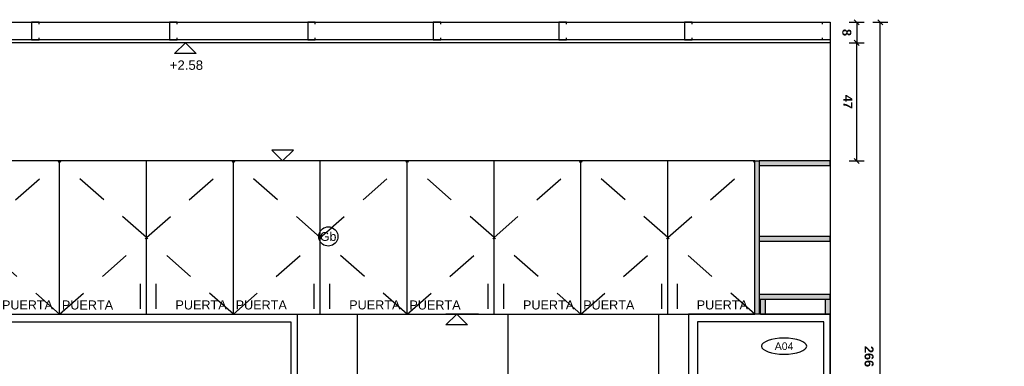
# Model space of a CAD drawing. Header units: millimetres. Extents: x -989 to -850, y -581 to -509.
# Tile 23 of 52: x -960 to -956.07, y -569.84 to -568.46. Entities that reach past the tile are written whole.
import ezdxf
from ezdxf.enums import TextEntityAlignment as Align

# ---------------------------------------------------------------- set-up
doc = ezdxf.new("R2010")
doc.units = ezdxf.units.MM
doc.header["$LTSCALE"] = 0.2
doc.set_wipeout_variables(frame=1)
doc.linetypes.add('HIDDEN2', pattern=[4.7625, 3.175, -1.5875])
for name, color, linetype in [('A-ALBA-0', 253, 'Continuous'), ('A-ALBA-4', 6, 'Continuous'), ('A-ANNO-NIV', 2, 'Continuous'), ('A-ANNO-PLANI @ 20', 1, 'Continuous'), ('A-ANNO-SIMB @ 20', 2, 'Continuous'), ('A-ANOT-COTA-PARC', 1, 'Continuous'), ('A-ANOT-NIVL @ 20', 2, 'Continuous'), ('A-ANOT-TTEC', 1, 'Continuous'), ('AE-ALBA-1', 1, 'Continuous'), ('TXT COTA', 3, 'Continuous')]:
    doc.layers.add(name, color=color, linetype=linetype)
doc.styles.add('BIS estudio', font='swissl.ttf')
doc.styles.add('BIS-ANOT', font='swiss.ttf')
doc.styles.add('BIS-COTA', font='swissb.ttf')
doc.styles.add('BIS-TXT', font='swiss.ttf')
doc.styles.add('E5-100', font='micross.ttf')
doc.dimstyles.new('BIS-COTA-PARC', dxfattribs={"dimscale": 0, "dimtxt": 0.0018, "dimasz": 0.001, "dimexe": 0.0015, "dimexo": 0, "dimgap": 0.0005, "dimtad": 1, "dimdec": 0, "dimlfac": 100, "dimzin": 9, "dimdsep": 46, "dimtxsty": 'BIS-COTA', "dimblk": 'OBLIQUE', "dimcen": 2.5, "dimclrd": 256, "dimclre": 251, "dimclrt": 2, "dimadec": 1, "dimazin": 2, "dimtfac": 1, "dimtdec": 0, "dimtix": 1, "dimtmove": 2, "dimatfit": 3, "dimldrblk": 'DOT', "dimfxl": 0.0015, "dimfxlon": 1, "dimtolj": 1, "dimtzin": 0, "dimarcsym": 0})

# ---------------------------------------------------------------- blocks, each defined once
blk = doc.blocks.new('E06 CORTE')
h = blk.add_hatch(color=252)
h.dxf.hatch_style = 1
h.paths.add_polyline_path([(0.2821, 0.06), (0, 0.0601), (0, 0.0781), (0.2821, 0.078)])
h.paths.add_polyline_path([(0.2821, 0.291), (0, 0.2911), (0, 0.3091), (0.2821, 0.309)])
h.paths.add_polyline_path([(0.2821, 0.5919), (0, 0.592), (0, 0.61), (0.2821, 0.6099)])
h.paths.add_polyline_path([(0.2594, -0.0001), (0.2774, -0.0001), (0.2774, 0.06), (0.2594, 0.06)])
h.paths.add_polyline_path([(0.2821, 0), (0.3001, 0), (0.3001, 0.6099), (0.2821, 0.6099)])
h = blk.add_hatch(color=252)
h.dxf.hatch_style = 1
h.paths.add_polyline_path([(0, 0), (0.018, 0), (0.018, 0.0601), (0, 0.0601)])
blk.add_line((0.2774, -0.0001), (0, 0))
for points in [[(0.2821, 0.5919), (0, 0.592), (0, 0.61), (0.2821, 0.6099)], [(0.2821, 0), (0.3001, 0), (0.3001, 0.6099), (0.2821, 0.6099)], [(0.2821, 0.291), (0, 0.2911), (0, 0.3091), (0.2821, 0.309)], [(0.2821, 0.06), (0, 0.0601), (0, 0.0781), (0.2821, 0.078)], [(0, 0), (0.018, 0), (0.018, 0.0601), (0, 0.0601)], [(0.2594, -0.0001), (0.2774, -0.0001), (0.2774, 0.06), (0.2594, 0.06)]]:
    blk.add_lwpolyline(points, close=True)
blk = doc.blocks.new('*U549')
blk.add_wipeout([(0, 0), (0.00215, 0.00215), (-0.00215, 0.00215)])
at = {"color": 0, "linetype": 'Continuous'}
blk.add_line((-0.0043, 0), (0.00215, 0), dxfattribs=at)
at = {"color": 0, "linetype": 'Continuous', "ltscale": 5}
blk.add_lwpolyline([(-0.00215, 0.00215), (0.00215, 0.00215), (0, 0), (-0.00215, 0.00215)], dxfattribs=at)
blk = doc.blocks.new('*U539')
blk.add_wipeout([(0, 0), (0.00215, -0.00215), (-0.00215, -0.00215)])
at = {"color": 0, "linetype": 'Continuous'}
blk.add_line((-0.0043, 0), (0.00215, 0), dxfattribs=at)
at = {"color": 0, "linetype": 'Continuous', "ltscale": 5}
blk.add_lwpolyline([(-0.00215, -0.00215), (0.00215, -0.00215), (0, 0), (-0.00215, -0.00215)], dxfattribs=at)
blk = doc.blocks.new('*U550')
blk.add_wipeout([(0, 0), (0.00215, 0.00215), (-0.00215, 0.00215)])
at = {"color": 0, "linetype": 'Continuous'}
blk.add_line((-0.0043, 0), (0.00215, 0), dxfattribs=at)
at = {"color": 0, "linetype": 'Continuous', "ltscale": 5}
blk.add_lwpolyline([(-0.00215, 0.00215), (0.00215, 0.00215), (0, 0), (-0.00215, 0.00215)], dxfattribs=at)
blk = doc.blocks.new('A-ANNO-NOM-2')
blk.add_wipeout([(0, -0.00191), (0.0003, -0.00189), (0.00059, -0.00182), (0.00087, -0.0017), (0.00112, -0.00155), (0.00135, -0.00135), (0.00155, -0.00112), (0.0017, -0.00087), (0.00182, -0.00059), (0.00189, -0.0003), (0.00191, 0), (0.00189, 0.0003), (0.00182, 0.00059), (0.0017, 0.00087), (0.00155, 0.00112), (0.00135, 0.00135), (0.00112, 0.00155), (0.00087, 0.0017), (0.00059, 0.00182), (0.0003, 0.00189), (0, 0.00191), (-0.0003, 0.00189), (-0.00059, 0.00182), (-0.00087, 0.0017), (-0.00112, 0.00155), (-0.00135, 0.00135), (-0.00155, 0.00112), (-0.0017, 0.00087), (-0.00182, 0.00059), (-0.00189, 0.0003), (-0.00191, 0), (-0.00189, -0.0003), (-0.00182, -0.00059), (-0.0017, -0.00087), (-0.00155, -0.00112), (-0.00135, -0.00135), (-0.00112, -0.00155), (-0.00087, -0.0017), (-0.00059, -0.00182), (-0.0003, -0.00189)])
blk.add_lwpolyline([(0, -0.00191), (0.0003, -0.00189), (0.00059, -0.00182), (0.00087, -0.0017), (0.00112, -0.00155), (0.00135, -0.00135), (0.00155, -0.00112), (0.0017, -0.00087), (0.00182, -0.00059), (0.00189, -0.0003), (0.00191, 0), (0.00189, 0.0003), (0.00182, 0.00059), (0.0017, 0.00087), (0.00155, 0.00112), (0.00135, 0.00135), (0.00112, 0.00155), (0.00087, 0.0017), (0.00059, 0.00182), (0.0003, 0.00189), (0, 0.00191), (-0.0003, 0.00189), (-0.00059, 0.00182), (-0.00087, 0.0017), (-0.00112, 0.00155), (-0.00135, 0.00135), (-0.00155, 0.00112), (-0.0017, 0.00087), (-0.00182, 0.00059), (-0.00189, 0.0003), (-0.00191, 0), (-0.00189, -0.0003), (-0.00182, -0.00059), (-0.0017, -0.00087), (-0.00155, -0.00112), (-0.00135, -0.00135), (-0.00112, -0.00155), (-0.00087, -0.0017), (-0.00059, -0.00182), (-0.0003, -0.00189)], close=True)
at = {"color": 1, "linetype": 'Continuous', "style": 'E5-100'}
blk.add_attdef('LETRA', text='', height=0.00175, dxfattribs=at).set_placement((0, 0), align=Align.MIDDLE_CENTER)
blk = doc.blocks.new('CCA-PLANI1')
blk.add_wipeout([(0.225, 0), (0.2186, -0.0189), (0.2045, -0.0333), (0.1875, -0.0442), (0.1691, -0.0528), (0.15, -0.0596), (0.1305, -0.0652), (0.1108, -0.0696), (0.0908, -0.0732), (0.0708, -0.0759), (0.0506, -0.078), (0.0304, -0.0793), (0.0101, -0.0799), (-0.0101, -0.0799), (-0.0304, -0.0793), (-0.0506, -0.078), (-0.0708, -0.0759), (-0.0908, -0.0732), (-0.1108, -0.0696), (-0.1305, -0.0652), (-0.15, -0.0596), (-0.1691, -0.0528), (-0.1875, -0.0442), (-0.2045, -0.0333), (-0.2186, -0.0189), (-0.225, 0), (-0.2186, 0.0189), (-0.2045, 0.0333), (-0.1875, 0.0442), (-0.1691, 0.0528), (-0.15, 0.0596), (-0.1305, 0.0652), (-0.1108, 0.0696), (-0.0908, 0.0732), (-0.0708, 0.0759), (-0.0506, 0.078), (-0.0304, 0.0793), (-0.0101, 0.0799), (0.0101, 0.0799), (0.0304, 0.0793), (0.0506, 0.078), (0.0708, 0.0759), (0.0908, 0.0732), (0.1108, 0.0696), (0.1305, 0.0652), (0.15, 0.0596), (0.1691, 0.0528), (0.1875, 0.0442), (0.2045, 0.0333), (0.2186, 0.0189)])
blk.add_ellipse((0, 0), major_axis=(-0.225, 0), ratio=0.355556, start_param=-3.141592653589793, end_param=3.141592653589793)
at = {"color": 2, "style": 'E5-100'}
blk.add_attdef('TIPO', text='', height=0.075, rotation=360, dxfattribs=at).set_placement((0, 0), align=Align.MIDDLE_CENTER)
blk = doc.blocks.new('m2')
at = {"layer": 'A-ALBA-0', "linetype": 'HIDDEN2', "ltscale": 0.2, "extrusion": (0.000518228, -0.000518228, 1)}
for points, elevation in [([(90.3153, 19.3719), (90.6613, 19.067), (90.3153, 18.762)], 0.1091), ([(91.0072, 19.3721), (91.3532, 19.0671), (91.0072, 18.7621)], 0.0733), ([(91.6991, 19.3719), (92.0451, 19.0669), (91.6991, 18.7619)], 0.0737), ([(92.391, 19.3719), (92.737, 19.0669), (92.391, 18.7619)], 0.0378), ([(93.0829, 19.3719), (93.4289, 19.0669), (93.0829, 18.7619)], 0.002)]:
    blk.add_lwpolyline(points, dxfattribs=dict(at, elevation=elevation))
at = {"layer": 'A-ALBA-0', "linetype": 'HIDDEN2', "ltscale": 0.2, "extrusion": (-0.000518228, -0.000518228, 1)}
for points, elevation in [([(91.0075, 19.3718), (90.6614, 19.0669), (91.0075, 18.7618)], 0.0152), ([(91.6993, 19.372), (91.3533, 19.0671), (91.6993, 18.762)], -0.0214), ([(92.3912, 19.3718), (92.0452, 19.0669), (92.3912, 18.7618)], -0.0217), ([(93.0831, 19.3718), (92.737, 19.0669), (93.0831, 18.7618)], -0.0583), ([(93.7749, 19.3718), (93.4289, 19.0669), (93.7749, 18.7618)], -0.0948)]:
    blk.add_lwpolyline(points, dxfattribs=dict(at, elevation=elevation))
at = {"layer": 'AE-ALBA-1', "extrusion": (-0.000518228, -0.000518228, 1)}
for p, q in [((90.3154, 19.3719, 0.1086), (90.3154, 18.7619, 0.1086)), ((90.6614, 19.3719, 0.1086), (90.6614, 18.7619, 0.1086)), ((91.0073, 19.3721, 0.0724), (91.0073, 18.7621, 0.0724)), ((91.3533, 19.3721, 0.0724), (91.3533, 18.7621, 0.0724)), ((91.6992, 19.3719, 0.0724), (91.6992, 18.7619, 0.0724)), ((92.0452, 19.3719, 0.0724), (92.0452, 18.7619, 0.0724)), ((92.3911, 19.3719, 0.0362), (92.3911, 18.7619, 0.0362)), ((92.7371, 19.3719, 0.0362), (92.7371, 18.7619, 0.0362)), ((93.0829, 19.3719), (93.0829, 18.7619)), ((93.4289, 19.3719), (93.4289, 18.7619)), ((93.7749, 19.3719), (93.7749, 18.7619)), ((90.6228, 19.3508, 0.1086), (90.6228, 19.2508, 0.1086)), ((90.6853, 19.3508, 0.1086), (90.6853, 19.2508, 0.1086)), ((91.3147, 19.3509, 0.0724), (91.3147, 19.2509, 0.0724)), ((91.3771, 19.3509, 0.0724), (91.3771, 19.2509, 0.0724)), ((92.0066, 19.3508, 0.0724), (92.0066, 19.2508, 0.0724)), ((92.069, 19.3508, 0.0724), (92.069, 19.2508, 0.0724)), ((92.6985, 19.3508, 0.0362), (92.6985, 19.2508, 0.0362)), ((92.7609, 19.3508, 0.0362), (92.7609, 19.2508, 0.0362)), ((93.3904, 19.3508), (93.3904, 19.2508)), ((93.4528, 19.3508), (93.4528, 19.2508))]:
    blk.add_line(p, q, dxfattribs=at)
at = {"layer": 'AE-ALBA-1', "extrusion": (-0.000518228, -0.000518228, 1), "elevation": -0.0948}
blk.add_lwpolyline([(90.3149, 19.3718), (90.3149, 18.7618), (93.7748, 18.7619), (93.7748, 19.3718)], close=True, dxfattribs=at)
at = {"layer": 'A-ANOT-TTEC', "extrusion": (6.34646e-20, -0.001036, 0.999999), "char_height": 0.036, "attachment_point": 3, "text_direction": (-1, 0, 0), "style": 'BIS-TXT'}
for insert in [(90.3423, 19.3168, 0.0362), (90.7945, 19.317, 0.0724), (91.0341, 19.3169, 0), (91.4863, 19.3171, 0.0362), (91.726, 19.3167), (92.1782, 19.3169, 0.0362), (92.4178, 19.3169, -0.0362), (92.87, 19.3171), (93.1098, 19.3169, -0.0362), (93.562, 19.3171)]:
    blk.add_mtext_dynamic_manual_height_columns('PUERTA', width=0.605992, gutter_width=0.025, heights=[0], dxfattribs=dict(at, insert=insert))
blk = doc.blocks.new('_Oblique')
at = {"layer": 'TXT COTA', "color": 0, "lineweight": -2}
blk.add_line((-0.5, -0.5), (0.5, 0.5), dxfattribs=at)
blk = doc.blocks.new('*D611')
at = {"layer": 'A-ANOT-COTA-PARC', "color": 251, "lineweight": -2, "transparency": 16777216}
for p, q in [((-956.6921, -568.5535), (-956.6321, -568.5535)), ((-956.6921, -569.0235), (-956.6321, -569.0235))]:
    blk.add_line(p, q, dxfattribs=at)
at = {"layer": 'A-ANOT-COTA-PARC', "lineweight": -2, "transparency": 16777216}
blk.add_line((-956.6621, -569.0235), (-956.6621, -568.5535), dxfattribs=at)
at = {"layer": 'Defpoints', "color": 0, "transparency": 16777216}
for p in [(-956.768, -568.5535), (-956.6621, -568.5535), (-956.768, -569.0235, -0.0003)]:
    blk.add_point(p, dxfattribs=at)
at = {"layer": 'A-ANOT-COTA-PARC', "lineweight": -2, "transparency": 16777216, "xscale": 0.02, "yscale": 0.02, "zscale": 0.02}
for p, rotation in [((-956.6621, -568.5535), 90), ((-956.6621, -569.0235), 270)]:
    blk.add_blockref('_Oblique', p, dxfattribs=dict(at, rotation=rotation))
at = {"layer": 'A-ANOT-COTA-PARC', "color": 2, "transparency": 16777216, "insert": (-956.6973, -568.7885), "char_height": 0.036, "attachment_point": 5, "rotation": 270, "style": 'BIS-COTA'}
blk.add_mtext('\\A1;47', dxfattribs=at)
blk = doc.blocks.new('_Dot')
at = {"color": 0, "linetype": 'ByBlock', "lineweight": -2}
blk.add_line((-0.5, 0), (-1, 0), dxfattribs=at)
at = {"color": 0, "linetype": 'ByBlock', "const_width": 0.5}
blk.add_lwpolyline([(-0.25, 0, 1), (0.25, 0, 1)], format="xyb", close=True, dxfattribs=at)
blk = doc.blocks.new('*D612')
at = {"layer": 'A-ANOT-COTA-PARC', "color": 251, "lineweight": -2, "transparency": 16777216}
for p, q in [((-956.5986, -568.4715), (-956.5386, -568.4715)), ((-956.5986, -571.1325), (-956.5386, -571.1325))]:
    blk.add_line(p, q, dxfattribs=at)
at = {"layer": 'A-ANOT-COTA-PARC', "lineweight": -2, "transparency": 16777216}
blk.add_line((-956.5686, -571.1325), (-956.5686, -568.4715), dxfattribs=at)
at = {"layer": 'Defpoints', "color": 0, "transparency": 16777216}
for p in [(-956.7682, -568.4715), (-956.5686, -568.4715), (-956.7682, -571.1325)]:
    blk.add_point(p, dxfattribs=at)
at = {"layer": 'A-ANOT-COTA-PARC', "lineweight": -2, "transparency": 16777216, "xscale": 0.02, "yscale": 0.02, "zscale": 0.02}
for p, rotation in [((-956.5686, -568.4715), 90), ((-956.5686, -571.1325), 270)]:
    blk.add_blockref('_Oblique', p, dxfattribs=dict(at, rotation=rotation))
at = {"layer": 'A-ANOT-COTA-PARC', "color": 2, "transparency": 16777216, "insert": (-956.6135, -569.802), "char_height": 0.036, "attachment_point": 5, "rotation": 270, "style": 'BIS-COTA'}
blk.add_mtext('\\A1;266', dxfattribs=at)
blk = doc.blocks.new('*D613')
at = {"layer": 'A-ANOT-COTA-PARC', "color": 251, "lineweight": -2, "transparency": 16777216}
for p, q in [((-956.6921, -568.4715), (-956.6321, -568.4715)), ((-956.6921, -568.5535), (-956.6321, -568.5535))]:
    blk.add_line(p, q, dxfattribs=at)
at = {"layer": 'A-ANOT-COTA-PARC', "lineweight": -2, "transparency": 16777216}
blk.add_line((-956.6621, -568.4715), (-956.6621, -568.5535), dxfattribs=at)
at = {"layer": 'Defpoints', "color": 0, "transparency": 16777216}
for p in [(-956.7682, -568.4715), (-956.768, -568.5535), (-956.6621, -568.5535)]:
    blk.add_point(p, dxfattribs=at)
at = {"layer": 'A-ANOT-COTA-PARC', "lineweight": -2, "transparency": 16777216, "xscale": 0.02, "yscale": 0.02, "zscale": 0.02}
for p, rotation in [((-956.6621, -568.4715), 90), ((-956.6621, -568.5535), 270)]:
    blk.add_blockref('_Oblique', p, dxfattribs=dict(at, rotation=rotation))
at = {"layer": 'A-ANOT-COTA-PARC', "color": 2, "transparency": 16777216, "insert": (-956.7022, -568.5125), "char_height": 0.036, "attachment_point": 5, "rotation": 270, "style": 'BIS-COTA'}
blk.add_mtext('\\A1;8', dxfattribs=at)

msp = doc.modelspace()

# ---------------------------------------------------------------- hatches: boundary and pattern name
at = {"layer": 'A-ALBA-0'}
h = msp.add_hatch(dxfattribs=at)
h.set_pattern_fill('_USER', color=256, scale=0.3, angle=180, pattern_type=0)
h.set_pattern_definition([(180, (-963.50636, -569.6335), (-7e-14, -0.3), [])])
h.paths.add_polyline_path([(-958.8909, -570.1835), (-958.8909, -569.6335), (-957.3326, -569.6335), (-957.3326, -570.1835)])
h = msp.add_hatch(dxfattribs=at)
h.set_pattern_fill('_USER', color=256, scale=0.6, angle=90, pattern_type=0)
h.set_pattern_definition([(90, (-964.05084, -569.6335), (-0.6, 1e-13), [])])
h.paths.add_polyline_path([(-958.8909, -570.1835), (-958.8909, -569.6335), (-957.3326, -569.6335), (-957.3326, -570.1835)])

# ---------------------------------------------------------------- linework, layer by layer
at = {"color": 6, "ltscale": 0.01}
for points in [[(-959.9182, -568.4787), (-959.9182, -568.4715), (-959.9482, -568.4715), (-959.9482, -568.5415), (-959.9182, -568.5415), (-959.9182, -568.5343)], [(-958.8182, -568.4787), (-958.8182, -568.4715), (-958.8482, -568.4715), (-958.8482, -568.5415), (-958.8182, -568.5415), (-958.8182, -568.5343)], [(-958.3182, -568.4787), (-958.3182, -568.4715), (-958.3482, -568.4715), (-958.3482, -568.5415), (-958.3182, -568.5415), (-958.3182, -568.5343)], [(-957.8182, -568.4787), (-957.8182, -568.4715), (-957.8482, -568.4715), (-957.8482, -568.5415), (-957.8182, -568.5415), (-957.8182, -568.5343)], [(-957.3182, -568.4787), (-957.3182, -568.4715), (-957.3482, -568.4715), (-957.3482, -568.5415), (-957.3182, -568.5415), (-957.3182, -568.5343)], [(-956.7982, -568.4787), (-956.7982, -568.4715), (-956.7682, -568.4715), (-956.7682, -568.5415), (-956.7982, -568.5415), (-956.7982, -568.5343)]]:
    msp.add_lwpolyline(points, dxfattribs=at)
at = {"layer": 'A-ALBA-0', "extrusion": (1.27349e-16, 0.000518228, 1), "elevation": -0.283}
for points in [[(-958.8909, -569.6334), (-958.8909, -570.1834), (-960.1922, -570.1834), (-960.1922, -569.6334)], [(-960.1622, -570.1534), (-960.1622, -569.6634), (-958.9157, -569.6634), (-958.9157, -570.1534)]]:
    msp.add_lwpolyline(points, close=True, dxfattribs=at)
at = {"layer": 'A-ALBA-0', "elevation": -0.0005}
for points in [[(-956.7681, -570.1835), (-956.7681, -569.6335), (-957.3326, -569.6335), (-957.3326, -570.1835)], [(-957.2966, -570.1535), (-956.793, -570.1535), (-956.793, -569.6635), (-957.2966, -569.6635)]]:
    msp.add_lwpolyline(points, close=True, dxfattribs=at)
at = {"layer": 'A-ALBA-4'}
msp.add_lwpolyline([(-963.8682, -568.4715), (-956.7682, -568.4715), (-956.7682, -571.1335), (-963.8682, -571.1335)], close=True, dxfattribs=at)
at = {"layer": 'AE-ALBA-1', "extrusion": (0.000518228, 0.000518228, 1), "elevation": -0.8292}
msp.add_lwpolyline([(-957.0681, -569.6332), (-957.0681, -569.0232), (-960.528, -569.0232), (-960.528, -569.6332)], close=True, dxfattribs=at)

# ---------------------------------------------------------------- block references
at = {"layer": 'AE-ALBA-1', "extrusion": (0.000518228, 0.000518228, 1), "xscale": -1, "rotation": 359.9999842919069}
msp.add_blockref('E06 CORTE', (-956.768, -569.6332, -0.791), dxfattribs=at)

# ---------------------------------------------------------------- texts
at = {"layer": 'A-ANNO-NIV', "insert": (-959.3313, -568.6425), "char_height": 0.0375, "attachment_point": 5, "rotation": 360, "style": 'BIS estudio'}
msp.add_mtext('\\A1;+2.58', dxfattribs=at)

# ---------------------------------------------------------------- dimensions: what is measured, and where the dimension line sits
at = {"layer": 'A-ANOT-COTA-PARC'}
for base, p1, p2, picture, middle in [((-956.5686, -568.4715), (-956.7682, -571.1325), (-956.7682, -568.4715), '*D612', (-956.6135, -569.802)), ((-956.6621, -568.5535), (-956.7682, -568.4715), (-956.768, -568.5535), '*D613', (-956.7022, -568.5125)), ((-956.6621, -568.5535), (-956.768, -569.0235, -0.0003), (-956.768, -568.5535), '*D611', (-956.6973, -568.7885))]:
    dim = msp.add_linear_dim(base=base, p1=p1, p2=p2, angle=270, dimstyle='BIS-COTA-PARC', dxfattribs=at)
    dim.commit()
    dim.dimension.update_dxf_attribs({"geometry": picture, "text_midpoint": middle, "dimtype": 160, "text_rotation": 270})

# ---------------------------------------------------------------- next in the draw order: block references
at = {"layer": 'A-ANNO-PLANI @ 20'}
ref = msp.add_blockref('CCA-PLANI1', (-956.9516, -569.7608, -0.0005), dxfattribs=dict(at, xscale=-0.400175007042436, yscale=0.400175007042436, zscale=0.400175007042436, rotation=180))
ref.add_attrib('TIPO', 'A04', dxfattribs={"layer": '0', "color": 2, "height": 0.03001, "rotation": 360, "style": 'E5-100'}).set_placement((-956.9516, -569.7608, -0.0005), align=Align.MIDDLE_CENTER)
at = {"layer": 'A-ANNO-SIMB @ 20', "linetype": 'Continuous'}
ref = msp.add_blockref('A-ANNO-NOM-2', (-958.7665, -569.3243), dxfattribs=dict(at, xscale=-20, yscale=20, zscale=20, rotation=359.999999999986))
ref.add_attrib('LETRA', 'Gb', dxfattribs={"layer": '0', "color": 1, "linetype": 'Continuous', "height": 0.035, "rotation": 360, "style": 'BIS-ANOT'}).set_placement((-958.7668, -569.3243), align=Align.MIDDLE_CENTER)
at = {"layer": 'A-ANOT-NIVL @ 20', "xscale": 20, "yscale": 20, "zscale": 20, "rotation": 179.999999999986}
for name, p in [('*U550', (-959.3356, -568.5535)), ('*U539', (-958.9482, -569.0234)), ('*U549', (-958.2548, -569.6335))]:
    msp.add_blockref(name, p, dxfattribs=at)

# ---------------------------------------------------------------- next in the draw order: linework, layer by layer
at = {"color": 6, "ltscale": 0.01}
msp.add_lwpolyline([(-959.3682, -568.4787), (-959.3682, -568.4715), (-959.3982, -568.4715), (-959.3982, -568.5415), (-959.3682, -568.5415), (-959.3682, -568.5343)], dxfattribs=at)
at = {"layer": 'A-ALBA-4'}
for p, q in [((-956.7682, -568.5415), (-963.8682, -568.5415)), ((-956.7682, -568.5535), (-963.8682, -568.5535))]:
    msp.add_line(p, q, dxfattribs=at)

# ---------------------------------------------------------------- next in the draw order: block references
at = {"rotation": 179.999999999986}
msp.add_blockref('m2', (-866.7532, -550.2618, 0.0365), dxfattribs=at)

doc.saveas('drawing.dxf')
